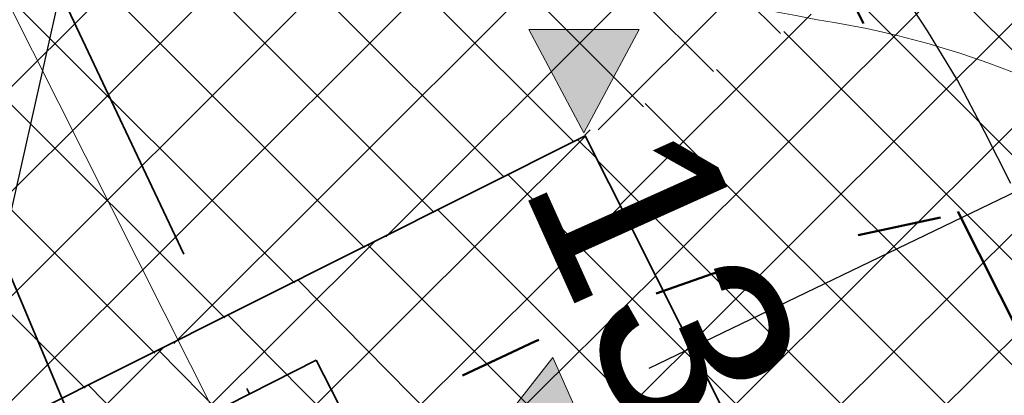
# Model space of a CAD drawing. Header units: metres. Extents: x 7472034 to 8439876, y 5890181 to 5961460.
# Tile 165 of 202: x 8439520.93 to 8439525.14, y 5890404.03 to 5890405.64. Entities that reach past the tile are written whole.
import ezdxf
from ezdxf import colors
from ezdxf.entities.mleader import LeaderData, LeaderLine
from ezdxf.math import Vec2, Vec3

# ---------------------------------------------------------------- set-up
doc = ezdxf.new("R2010")
doc.units = ezdxf.units.M
doc.header["$MEASUREMENT"] = 0
for name, pattern in [('$0$L218_500', [1, 0.5, -0.5]), ('ACAD_ISO03W100', [30, 12, -18]), ('CENTER', [2, 1.25, -0.25, 0.25, -0.25]), ('DASHDOTX2', [2, 1, -0.5, 0, -0.5]), ('DASHED', [19.049999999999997, 12.7, -6.349999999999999])]:
    doc.linetypes.add(name, pattern=pattern)
doc.layers.get('0').update_dxf_attribs({"linetype": 'CONTINUOUS', "lineweight": 5})
doc.layers.get('Defpoints').update_dxf_attribs({"linetype": 'CONTINUOUS'})
for name, color, linetype, lineweight in [('### rzędne', 172, 'CONTINUOUS', 35), ('_a_widok', 7, 'CONTINUOUS', 5), ('_IS.KD.B.rura', 124, 'ACAD_ISO03W100', 50), ('a_opisy', 7, 'CONTINUOUS', 18), ('E_Kable_ziemia2', 10, 'DASHED', 35), ('E_Kanal_sterownicze', 10, 'DASHDOTX2', 35), ('E_Kanal_zasilanie', 10, 'DASHDOTX2', 35), ('KOLOR-OBIEKT', 21, 'CONTINUOUS', 13), ('T_strefa-5', 200, 'ACAD_ISO03W100', 50), ('T_strefa-8', 20, 'ACAD_ISO03W100', 50), ('ZAG-obrys 018 wymiary', 7, 'CONTINUOUS', 18), ('ZAG-OPIS_020', 7, 'CONTINUOUS', 25)]:
    doc.layers.add(name, color=color, linetype=linetype, lineweight=lineweight)
for name, color, linetype in [('100_rzut_wym_wew', 7, 'CONTINUOUS'), ('2D - Ogólne', 7, 'CONTINUOUS'), ('_IS.BLOK.KD.doziemne', 7, 'CONTINUOUS'), ('malowanki', 252, 'CONTINUOUS')]:
    doc.layers.add(name, color=color, linetype=linetype)
doc.layers.add('_IS_NO', color=11, linetype='CONTINUOUS', lineweight=20, plot=False)
doc.styles.add('ARIAL', font='arial.ttf')
doc.styles.add('DIM', font='simplex.shx', dxfattribs={"width": 0.8})
doc.styles.add('RS', font='Romans.shx', dxfattribs={"width": 0.7})
doc.dimstyles.new('DIM-WEW_500', dxfattribs={"dimscale": 5, "dimtxt": 18, "dimasz": 10, "dimexe": 4, "dimexo": 8, "dimgap": 5, "dimtad": 1, "dimlfac": 0.01, "dimzin": 9, "dimdsep": 46, "dimtxsty": 'DIM', "dimblk": 'ARCHTICK', "dimcen": 5, "dimclrt": 112, "dimadec": 4, "dimazin": 2, "dimtfac": 4, "dimtmove": 0, "dimatfit": 3, "dimldrblk": 'ARCHTICK', "dimfxl": 0, "dimtolj": 1, "dimlwd": 13, "dimarcsym": 0})
pattern_1 = [(45, (967499.202946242, -71042.94610979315), (-0.2245064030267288, 0.2245064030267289), []), (135, (967499.202946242, -71042.94610979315), (-0.2245064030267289, -0.2245064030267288), [])]
pattern_2 = [(45, (967499.2092647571, -71042.97165620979), (-0.2245064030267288, 0.2245064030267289), []), (135, (967499.2092647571, -71042.97165620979), (-0.2245064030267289, -0.2245064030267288), [])]

# ---------------------------------------------------------------- blocks, each defined once
blk = doc.blocks.new('_Oblique')
at = {"color": 0, "linetype": 'ByBlock', "lineweight": -2}
blk.add_line((-0.5, -0.5), (0.5, 0.5), dxfattribs=at)
blk = doc.blocks.new('*D78')
at = {"layer": 'Defpoints', "color": 0, "linetype": 'Continuous'}
for p in [(8439519.37972904, 5890413.270941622), (8439517.548910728, 5890412.352019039), (8439521.080695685, 5890402.882681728, 2.534048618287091e-06)]:
    blk.add_point(p, dxfattribs=at)
at = {"layer": 'ZAG-obrys 018 wymiary', "color": 0, "linetype": 'Continuous', "lineweight": -2}
for p, q in [((8439518.66473697, 5890412.912073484), (8439517.191414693, 5890412.17258497)), ((8439521.795687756, 5890403.241549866), (8439522.413536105, 5890403.551659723))]:
    blk.add_line(p, q, dxfattribs=at)
at = {"layer": 'ZAG-obrys 018 wymiary', "color": 0, "linetype": 'Continuous', "lineweight": 13}
blk.add_line((8439522.056040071, 5890403.372225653), (8439517.548910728, 5890412.352019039), dxfattribs=at)
at = {"layer": 'ZAG-obrys 018 wymiary', "color": 0, "linetype": 'Continuous', "lineweight": 13, "xscale": 0.3, "yscale": 0.3, "zscale": 0.3}
for p, rotation in [((8439517.548910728, 5890412.352019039), 116.652946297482), ((8439522.056040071, 5890403.372225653), 296.6529462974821)]:
    blk.add_blockref('_Oblique', p, dxfattribs=dict(at, rotation=rotation))
at = {"layer": 'ZAG-obrys 018 wymiary', "color": 112, "linetype": 'Continuous', "lineweight": 25, "insert": (8439520.66951706, 5890407.472207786), "char_height": 0.8, "attachment_point": 5, "rotation": 296.652946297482, "style": 'RS'}
blk.add_mtext('\\A1;10.05', dxfattribs=at)
blk = doc.blocks.new('_ArchTick')
at = {"layer": '100_rzut_wym_wew', "color": 0, "linetype": 'Continuous', "const_width": 0.15}
blk.add_lwpolyline([(-0.5, -0.5), (0.5, 0.5)], dxfattribs=at)
blk = doc.blocks.new('Studnia SK1_v2')
at = {"color": 0, "linetype": 'Continuous', "ltscale": 2}
blk.add_lwpolyline([(0, 0.6399999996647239), (0.6400000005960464, 0.6399999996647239), (0.6400000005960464, 0), (0, 0), (0, 0.6399999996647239)], dxfattribs=at)
blk = doc.blocks.new('Elektryk_v3')
at = {"layer": 'E_Kable_ziemia2', "color": 1, "ltscale": 0.1}
blk.add_lwpolyline([(9.075363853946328, -43.35301621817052), (12.33264385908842, -50.2710995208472)], dxfattribs=at)
at = {"layer": 'E_Kanal_sterownicze', "color": 1}
blk.add_lwpolyline([(11.66507788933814, -50.60826222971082), (6.969798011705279, -39.42961844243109)], dxfattribs=at)
at = {"layer": 'E_Kanal_zasilanie', "color": 1, "rotation": 296.9879690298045}
blk.add_blockref('Studnia SK1_v2', (12.04749127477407, -50.41631660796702), dxfattribs=at)
blk = doc.blocks.new('*D104')
at = {"layer": 'Defpoints', "color": 0, "linetype": 'Continuous'}
for p in [(8439519.830998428, 5890420.199145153), (8439515.889692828, 5890418.293118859), (8439522.900502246, 5890403.79607729, 2.493151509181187e-06)]:
    blk.add_point(p, dxfattribs=at)
at = {"layer": 'ZAG-obrys 018 wymiary', "color": 0, "linetype": 'Continuous', "lineweight": -2}
for p, q in [((8439516.609895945, 5890418.641411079), (8439520.191099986, 5890420.373291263)), ((8439523.620705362, 5890404.14436951), (8439527.201909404, 5890405.876249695))]:
    blk.add_line(p, q, dxfattribs=at)
at = {"layer": 'ZAG-obrys 018 wymiary', "color": 0, "linetype": 'Continuous', "lineweight": 13}
blk.add_line((8439526.841807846, 5890405.702103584), (8439519.830998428, 5890420.199145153), dxfattribs=at)
at = {"layer": 'ZAG-obrys 018 wymiary', "color": 0, "linetype": 'Continuous', "lineweight": 13, "xscale": 0.3, "yscale": 0.3, "zscale": 0.3}
for p, rotation in [((8439519.830998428, 5890420.199145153), 115.8085391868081), ((8439526.841807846, 5890405.702103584), 295.8085391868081)]:
    blk.add_blockref('_Oblique', p, dxfattribs=dict(at, rotation=rotation))
at = {"layer": 'ZAG-obrys 018 wymiary', "color": 112, "linetype": 'Continuous', "lineweight": 25, "insert": (8439525.607224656, 5890409.633143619), "char_height": 0.8, "attachment_point": 5, "rotation": 295.8085391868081, "style": 'RS'}
blk.add_mtext('\\A1;16.1', dxfattribs=at)
blk = doc.blocks.new('A$C76AD686A')
at = {"layer": 'T_strefa-5', "color": 151, "lineweight": 30, "ltscale": 0.05, "elevation": 1.144901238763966e-06}
blk.add_lwpolyline([(1.951411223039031, -3.88790038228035, 0.2701111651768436), (2.265631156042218, 1.137163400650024), (2.153484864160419, 1.360598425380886, 0.4142135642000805), (-4.558141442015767, 3.586373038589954), (-4.826263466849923, 3.451797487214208, 0.4142135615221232), (-7.052038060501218, -3.259828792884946), (-6.939891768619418, -3.483263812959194)], format="xyb", dxfattribs=at)
blk = doc.blocks.new('23123')
at = {"layer": 'a_opisy', "linetype": '$0$L218_500'}
blk.add_hatch(color=250, dxfattribs=at).paths.add_polyline_path([(8443019.232991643, 5888878.045012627), (8443018.761079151, 5888878.045012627), (8443018.28916666, 5888878.045012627), (8443018.761079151, 5888877.16129482)])
at = {"layer": 'a_opisy', "color": 250, "linetype": 'CENTER'}
for points in [[(8443018.28916666, 5888878.045012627), (8443018.761079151, 5888878.045012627)], [(8443019.232991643, 5888878.045012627), (8443018.761079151, 5888877.16129482), (8443018.28916666, 5888878.045012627)], [(8443018.28916666, 5888878.045012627), (8443018.761079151, 5888877.16129482), (8443019.232991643, 5888878.045012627)], [(8443019.232991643, 5888878.045012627), (8443018.761079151, 5888878.045012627)]]:
    blk.add_lwpolyline(points, dxfattribs=at)
blk = doc.blocks.new('A$C2C426404')
at = {"layer": '_IS_NO'}
for points in [[(73.1020672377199, 41.22283793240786), (73.907699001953, 38.43275955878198), (81.6884794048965, 40.53698569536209), (85.60536634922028, 39.75269424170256)], [(85.60536634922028, 39.75269424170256), (87.1471614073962, 39.51826453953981), (87.85121032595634, 38.50585984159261), (89.29827766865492, 37.73282206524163)]]:
    blk.add_open_spline(points, degree=3, dxfattribs=at)
at = {"layer": '### rzędne', "color": 0, "linetype": '$0$L218_500', "lineweight": 25, "xscale": 0.5, "yscale": 0.5, "zscale": 0.5}
blk.add_blockref('23123', (-4221424.772974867, -2944399.312187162), dxfattribs=at)
at = {"layer": '### rzędne', "color": 0, "linetype": '$0$L218_500', "lineweight": 25, "xscale": 0.5, "yscale": 0.5, "zscale": 0.5, "rotation": 293.7967572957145}
blk.add_blockref('23123', (-4397377.272512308, 2674583.276847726, 2.493151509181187e-06), dxfattribs=at)
at = {"layer": '### rzędne', "color": 0, "linetype": 'CENTER', "lineweight": 25, "insert": (85.06413175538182, 39.38410161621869, 2.493151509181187e-06), "char_height": 0.7999999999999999, "attachment_point": 1, "rotation": 294.22866465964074, "style": 'ARIAL'}
blk.add_mtext('134,05', dxfattribs=at)
blk = doc.blocks.new('JPII.KD_aktualizacja rzędnych_20.12.2024')
at = {"layer": '_IS.KD.B.rura', "ltscale": 0.05}
blk.add_line((8438661.95360061, 5890707.326021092, 2.139065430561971e-06), (8438666.780438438, 5890697.712621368, 2.490291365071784e-06), dxfattribs=at)

msp = doc.modelspace()

# ---------------------------------------------------------------- hatches: boundary and pattern name
at = {"layer": 'KOLOR-OBIEKT', "lineweight": 9}
h = msp.add_hatch(dxfattribs=at)
h.set_pattern_fill('ANSI37', color=73, scale=0.1)
h.set_pattern_definition(pattern_2)
edge = h.paths.add_edge_path()
edge.add_arc((8439443.60123986, 5890379.17988472), 6.652831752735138, 296.7043321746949, 335.0331150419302)
edge.add_arc((8439476.194075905, 5890367.917634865), 27.87464989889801, 155.1393615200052, 162.3446315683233, ccw=False)
edge.add_arc((8439457.399943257, 5890376.211109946), 7.345078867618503, 127.98309878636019, 152.2023641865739, ccw=False)
edge.add_arc((8439457.741930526, 5890376.488713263), 7.349948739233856, 107.1989600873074, 131.4182254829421, ccw=False)
edge.add_line((8439455.568618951, 5890383.509999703), (8439473.898437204, 5890392.710084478))
edge.add_arc((8439481.742870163, 5890376.384611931), 18.11232128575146, 99.26977735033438, 115.6644084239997, ccw=False)
edge.add_line((8439478.825278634, 5890394.260401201), (8439481.377171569, 5890394.321440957))
edge.add_arc((8439482.909595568, 5890377.390082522), 17.00056533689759, 88.22393661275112, 95.17163768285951, ccw=False)
edge.add_arc((8439482.561499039, 5890405.235869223), 10.88860248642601, 274.6092070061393, 298.9976789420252)
edge.add_arc((8443006.923870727, 5883371.657126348), 7856.29059094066, 116.59181359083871, 116.61107962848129, ccw=False)
edge.add_arc((8439465.895823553, 5890431.340313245), 42.15757971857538, 305.2087751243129, 306.7865132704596)
edge.add_arc((8439488.80074795, 5890400.283338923), 3.577668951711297, 310.8590814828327, 340.7280968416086)
edge.add_line((8439492.177934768, 5890399.102523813), (8439493.275267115, 5890403.980640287))
edge.add_line((8439493.275267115, 5890403.980640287), (8439502.266345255, 5890408.28072203))
edge.add_line((8439502.266345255, 5890408.28072203), (8439504.844191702, 5890407.694009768))
edge.add_line((8439504.844191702, 5890407.694009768), (8439506.125281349, 5890405.329609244))
edge.add_arc((8439507.019670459, 5890405.776898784), 0.9999999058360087, 206.5699188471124, 283.6833393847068)
edge.add_line((8439507.256226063, 5890404.805280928), (8439511.624560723, 5890406.970734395))
edge.add_line((8439511.624560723, 5890406.970734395), (8439511.39896348, 5890407.420225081))
edge.add_line((8439511.39896348, 5890407.420225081), (8439510.561982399, 5890407.017405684))
edge.add_line((8439510.561982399, 5890407.017405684), (8439509.330427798, 5890409.481424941))
edge.add_line((8439509.330427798, 5890409.481424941), (8439512.635426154, 5890411.138401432))
edge.add_line((8439512.635426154, 5890411.138401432), (8439512.638568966, 5890411.136467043))
edge.add_line((8439512.638568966, 5890411.136467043), (8439515.998443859, 5890412.829496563))
edge.add_line((8439515.998443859, 5890412.829496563), (8439517.239018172, 5890410.325621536))
edge.add_line((8439517.239018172, 5890410.325621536), (8439513.919446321, 5890408.633274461))
edge.add_line((8439513.919446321, 5890408.633274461), (8439514.091312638, 5890408.235941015))
edge.add_line((8439514.091312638, 5890408.235941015), (8439518.839102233, 5890410.604261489))
edge.add_line((8439518.839102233, 5890410.604261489), (8439518.585943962, 5890412.843737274))
edge.add_line((8439518.585943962, 5890412.843737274), (8439518.274555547, 5890413.628049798))
edge.add_line((8439518.274555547, 5890413.628049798), (8439517.839658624, 5890414.494365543))
edge.add_line((8439517.839658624, 5890414.494365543), (8439524.310164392, 5890417.742607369))
edge.add_line((8439524.310164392, 5890417.742607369), (8439525.122207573, 5890416.124990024))
edge.add_line((8439525.122207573, 5890416.124990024), (8439526.840645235, 5890414.670893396))
edge.add_line((8439526.840645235, 5890414.670893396), (8439527.244697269, 5890414.489695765))
edge.add_arc((8439552.769967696, 5890317.570311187), 100.2242811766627, 102.79246926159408, 104.75471345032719, ccw=False)
edge.add_arc((8439529.321881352, 5890420.105147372), 4.960037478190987, 284.6730648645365, 320.3902958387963)
edge.add_arc((8435016.013859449, 5889290.11735932), 4655.555010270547, 14.00691021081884, 14.04831962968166)
edge.add_line((8439532.327549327, 5890420.207226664), (8439525.877549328, 5890423.127226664))
edge.add_line((8439525.877549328, 5890423.127226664), (8439431.028022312, 5890376.803268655))
edge.add_line((8439431.028022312, 5890376.803268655), (8439435.479127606, 5890375.417226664))
edge.add_line((8439435.479127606, 5890375.417226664), (8439446.590932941, 5890373.236661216))
edge = h.paths.add_edge_path()
edge.add_arc((8439530.228804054, 5890405.916425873), 3.001836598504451, 99.44813666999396, 208.2631515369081)
edge.add_line((8439527.5848402, 5890404.494990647), (8439533.209264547, 5890393.206690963))
edge.add_line((8439533.209264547, 5890393.206690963), (8439519.17443581, 5890386.185049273))
edge.add_line((8439519.17443581, 5890386.185049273), (8439523.57812012, 5890377.411604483))
edge.add_line((8439523.57812012, 5890377.411604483), (8439517.455507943, 5890374.324033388))
edge.add_line((8439517.455507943, 5890374.324033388), (8439517.445860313, 5890374.319191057))
edge.add_line((8439517.445860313, 5890374.319191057), (8439517.33905848, 5890374.265585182))
edge.add_line((8439517.33905848, 5890374.265585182), (8439516.815779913, 5890375.308140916))
edge.add_line((8439516.815779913, 5890375.308140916), (8439511.370501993, 5890372.574998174))
edge.add_line((8439511.370501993, 5890372.574998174), (8439511.888417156, 5890371.529804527))
edge.add_line((8439511.888417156, 5890371.529804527), (8439506.425671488, 5890368.787948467))
edge.add_line((8439506.425671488, 5890368.787948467), (8439505.890341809, 5890369.841556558))
edge.add_line((8439505.890341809, 5890369.841556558), (8439505.8884594, 5890369.869391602))
edge.add_line((8439505.8884594, 5890369.869391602), (8439500.283276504, 5890366.97762632))
edge.add_line((8439500.283276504, 5890366.97762632), (8439519.478066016, 5890366.160130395))
edge.add_line((8439519.478066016, 5890366.160130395), (8439542.767549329, 5890378.417226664))
edge.add_line((8439542.767549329, 5890378.417226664), (8439538.675788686, 5890394.802262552))
edge.add_line((8439538.675788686, 5890394.802262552), (8439537.066416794, 5890401.238139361))
edge.add_line((8439537.066416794, 5890401.238139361), (8439535.557306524, 5890407.69906358))
edge.add_arc((8439531.145391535, 5890400.872499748), 8.128158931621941, 57.12596579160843, 99.98506404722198)
edge = h.paths.add_edge_path()
edge.add_line((8439470.194509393, 5890384.137651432), (8439461.355169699, 5890379.697090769))
edge.add_line((8439461.355169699, 5890379.697090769), (8439460.080861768, 5890379.068371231))
edge.add_line((8439460.080861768, 5890379.068371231), (8439457.869254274, 5890377.642639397))
edge.add_arc((8439460.609507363, 5890373.444653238), 5.013190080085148, 123.1346622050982, 204.022759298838)
edge.add_line((8439456.030540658, 5890371.403786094), (8439459.447549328, 5890370.707226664))
edge.add_line((8439459.447549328, 5890370.707226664), (8439480.497107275, 5890367.736747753))
edge.add_line((8439480.497107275, 5890367.736747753), (8439497.963342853, 5890367.082590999))
edge.add_line((8439497.963342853, 5890367.082590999), (8439496.62020549, 5890369.722641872))
edge.add_line((8439496.62020549, 5890369.722641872), (8439494.91788047, 5890373.087302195))
edge.add_arc((8439489.468037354, 5890366.363615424), 8.654984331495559, 50.97371617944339, 58.22889977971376)
edge.add_line((8439494.025120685, 5890373.721722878), (8439490.036071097, 5890376.575637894))
edge.add_line((8439490.036071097, 5890376.575637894), (8439489.954459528, 5890375.592465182))
edge.add_line((8439489.954459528, 5890375.592465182), (8439490.917133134, 5890375.538648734))
edge.add_line((8439490.917133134, 5890375.538648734), (8439490.678913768, 5890371.956837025))
edge.add_line((8439490.678913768, 5890371.956837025), (8439482.55041443, 5890372.440399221))
edge.add_line((8439482.55041443, 5890372.440399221), (8439482.851718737, 5890376.020734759))
edge.add_line((8439482.851718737, 5890376.020734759), (8439487.354100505, 5890375.749064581))
edge.add_line((8439487.354100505, 5890375.749064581), (8439487.521080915, 5890378.34061919))
edge.add_line((8439487.521080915, 5890378.34061919), (8439481.803471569, 5890382.401025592))
edge.add_arc((8439487.942466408, 5890392.088814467), 11.46911116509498, 231.6002274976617, 237.6382272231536, ccw=False)
edge.add_line((8439480.818489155, 5890383.100518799), (8439480.351152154, 5890383.41057529))
edge.add_line((8439480.351152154, 5890383.41057529), (8439479.210044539, 5890382.939428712))
edge.add_line((8439479.210044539, 5890382.939428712), (8439480.412913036, 5890383.399613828))
edge.add_arc((8439474.682487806, 5890375.167564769), 10.03017472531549, 55.15777404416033, 116.5800473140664)
h.paths.add_polyline_path([(8439461.898919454, 5890370.792156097), (8439462.257176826, 5890373.552492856)], flags=16)
h = msp.add_hatch(dxfattribs=at)
h.set_pattern_fill('ANSI37', color=253, scale=0.1)
h.set_pattern_definition(pattern_2)
edge = h.paths.add_edge_path()
edge.add_arc((8439529.163071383, 5890420.279666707), 5.193757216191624, 276.50229096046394, 320.0240354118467, ccw=False)
edge.add_line((8439529.751227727, 5890415.119319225), (8439525.812744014, 5890414.153171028))
edge.add_line((8439525.812744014, 5890414.153171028), (8439519.208160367, 5890410.804184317))
edge.add_line((8439519.208160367, 5890410.804184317), (8439517.988028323, 5890410.126512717))
edge.add_line((8439517.988028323, 5890410.126512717), (8439514.091312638, 5890408.235941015))
edge.add_line((8439514.091312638, 5890408.235941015), (8439511.613697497, 5890406.992378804))
edge.add_line((8439511.613697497, 5890406.992378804), (8439509.258949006, 5890405.810485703))
edge.add_line((8439509.258949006, 5890405.810485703), (8439507.371756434, 5890404.83508177))
edge.add_arc((8439506.940777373, 5890405.737469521), 1.000023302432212, 206.5712342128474, 295.5290722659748, ccw=False)
edge.add_line((8439506.046377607, 5890405.290148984), (8439504.844186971, 5890407.693988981))
edge.add_line((8439504.844186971, 5890407.693988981), (8439502.261629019, 5890408.281795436))
edge.add_line((8439502.261629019, 5890408.281795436), (8439499.350132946, 5890407.011538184))
edge.add_line((8439499.350132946, 5890407.011538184), (8439493.30510976, 5890403.995621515))
edge.add_line((8439493.30510976, 5890403.995621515), (8439492.177918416, 5890399.102451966))
edge.add_arc((8439488.801253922, 5890400.282879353), 3.577047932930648, 293.05521913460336, 340.73119789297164, ccw=False)
edge.add_line((8439490.202090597, 5890396.991537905), (8439487.801423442, 5890395.78932472))
edge.add_arc((8439482.51122255, 5890404.317896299), 10.03607286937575, 278.1216072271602, 301.8109775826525, ccw=False)
edge.add_line((8439483.9290645, 5890394.382480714), (8439478.825278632, 5890394.260401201))
edge.add_arc((8439481.742870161, 5890376.384611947), 18.11232126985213, 99.26977735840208, 115.6644084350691)
edge.add_line((8439473.898437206, 5890392.710084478), (8439455.537130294, 5890383.494194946))
edge.add_arc((8439458.368862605, 5890375.380272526), 8.593860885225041, 109.2388197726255, 150.5606865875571)
edge.add_line((8439450.884668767, 5890379.604167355), (8439456.921008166, 5890377.849276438))
edge.add_line((8439456.921008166, 5890377.849276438), (8439458.055979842, 5890377.519316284))
edge.add_arc((8439462.056345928, 5890374.376166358), 5.087466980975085, 112.4172144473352, 141.842727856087, ccw=False)
edge.add_line((8439460.116249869, 5890379.079181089), (8439470.201913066, 5890384.141371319))
edge.add_arc((8439474.670732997, 5890375.058466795), 10.12272227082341, 52.60385305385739, 116.19734301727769, ccw=False)
edge.add_line((8439480.818489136, 5890383.100518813), (8439494.035062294, 5890373.735722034))
edge.add_arc((8439499.404929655, 5890380.165137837), 8.376924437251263, 230.1312663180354, 239.1071883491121)
edge.add_arc((8439492.046879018, 5890368.073539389), 5.778072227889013, 28.405105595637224, 58.05675779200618, ccw=False)
edge.add_line((8439497.129307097, 5890370.822183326), (8439498.920012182, 5890367.249241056))
edge.add_line((8439498.920012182, 5890367.249241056), (8439502.137476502, 5890368.864147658))
edge.add_line((8439502.137476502, 5890368.864147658), (8439500.881438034, 5890371.366619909))
edge.add_arc((8439501.41146424, 5890371.651481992), 0.6017260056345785, 32.69127385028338, 208.2557647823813, ccw=False)
edge.add_line((8439501.917872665, 5890371.97648152), (8439503.213570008, 5890369.395299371))
edge.add_line((8439503.213570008, 5890369.395299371), (8439521.788261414, 5890378.745992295))
edge.add_line((8439521.788261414, 5890378.745992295), (8439512.863585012, 5890396.520876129))
edge.add_arc((8439515.497668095, 5890397.863594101), 2.956566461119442, 115.92003145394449, 207.0101116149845, ccw=False)
edge.add_line((8439514.20530482, 5890400.522744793), (8439524.043376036, 5890405.489377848))
edge.add_line((8439524.043376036, 5890405.489377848), (8439526.586557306, 5890407.103247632))
edge.add_line((8439526.586557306, 5890407.103247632), (8439529.129738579, 5890408.717117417))
edge.add_arc((8439531.212438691, 5890401.016589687), 7.97720296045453, 58.08019787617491, 105.13424418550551, ccw=False)
edge.add_line((8439535.43023892, 5890407.787551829), (8439533.14312037, 5890416.942853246))
edge = h.paths.add_edge_path(flags=16)
edge.add_line((8439502.061371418, 5890393.458260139), (8439496.04637926, 5890390.43770596))
edge.add_arc((8439496.464019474, 5890389.751908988), 0.8029575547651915, 121.3407965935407, 301.694103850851)
edge.add_line((8439496.8858806, 5890389.068700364), (8439502.900872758, 5890392.089254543))
edge.add_arc((8439502.27990767, 5890392.650368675), 0.83692694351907, 317.898520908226, 465.1363795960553)
edge = h.paths.add_edge_path(flags=16)
edge.add_line((8439505.00109902, 5890384.089630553), (8439500.444638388, 5890381.798632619))
edge.add_arc((8439500.084983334, 5890382.51322949), 0.8000002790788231, 116.620304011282, 296.7160130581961, ccw=False)
edge.add_line((8439499.72652247, 5890383.228426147), (8439504.283989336, 5890385.517420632))
edge.add_arc((8439504.642916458, 5890384.80371257), 0.7988791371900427, -63.361719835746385, 116.69803695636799, ccw=False)
h = msp.add_hatch(dxfattribs=at)
h.set_pattern_fill('ANSI37', color=253, scale=0.1)
h.set_pattern_definition(pattern_1)
edge = h.paths.add_edge_path()
edge.add_line((8439529.129738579, 5890408.717117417), (8439524.043376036, 5890405.489377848))
edge.add_line((8439524.043376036, 5890405.489377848), (8439523.341366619, 5890405.152276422))
edge.add_line((8439523.341366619, 5890405.152276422), (8439530.095304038, 5890391.696047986))
edge.add_line((8439530.095304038, 5890391.696047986), (8439533.202946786, 5890393.232237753))
edge.add_line((8439533.202946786, 5890393.232237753), (8439527.402909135, 5890404.863425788))
edge.add_arc((8439530.258011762, 5890405.897801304), 3.036699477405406, 111.8109874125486, 199.9149521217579, ccw=False)
at = {"layer": 'KOLOR-OBIEKT', "lineweight": 9, "ltscale": 200}
h = msp.add_hatch(dxfattribs=at)
h.set_pattern_fill('ANSI37', color=231, scale=0.1)
h.set_pattern_definition(pattern_1)
edge = h.paths.add_edge_path()
edge.add_line((8439512.863585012, 5890396.520876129), (8439521.788261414, 5890378.745992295))
edge.add_line((8439521.788261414, 5890378.745992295), (8439503.213570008, 5890369.395299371))
edge.add_line((8439503.213570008, 5890369.395299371), (8439501.917872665, 5890371.97648152))
edge.add_arc((8439501.411425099, 5890371.65154851), 0.6017230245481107, 32.6839302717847, 208.2631083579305)
edge.add_line((8439500.881438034, 5890371.366619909), (8439502.137476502, 5890368.864147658))
edge.add_line((8439502.137476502, 5890368.864147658), (8439498.920012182, 5890367.249241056))
edge.add_line((8439498.920012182, 5890367.249241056), (8439497.129307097, 5890370.822183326))
edge.add_line((8439497.129307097, 5890370.822183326), (8439495.555644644, 5890372.655868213))
edge.add_line((8439495.555644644, 5890372.655868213), (8439494.901445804, 5890373.120452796))
edge.add_line((8439494.901445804, 5890373.120452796), (8439497.963342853, 5890367.082590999))
edge.add_line((8439497.963342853, 5890367.082590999), (8439500.283276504, 5890366.97762632))
edge.add_line((8439500.283276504, 5890366.97762632), (8439505.893878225, 5890369.872187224))
edge.add_line((8439505.893878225, 5890369.872187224), (8439506.425671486, 5890368.787948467))
edge.add_line((8439506.425671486, 5890368.787948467), (8439511.888417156, 5890371.529804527))
edge.add_line((8439511.888417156, 5890371.529804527), (8439511.370501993, 5890372.574998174))
edge.add_line((8439511.370501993, 5890372.574998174), (8439516.815852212, 5890375.308177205))
edge.add_line((8439516.815852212, 5890375.308177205), (8439517.338986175, 5890374.26554889))
edge.add_line((8439517.338986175, 5890374.26554889), (8439523.580028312, 5890377.407811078))
edge.add_line((8439523.580028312, 5890377.407811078), (8439519.172527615, 5890386.188842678))
edge.add_line((8439519.172527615, 5890386.188842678), (8439530.098737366, 5890391.695090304))
edge.add_line((8439530.098737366, 5890391.695090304), (8439523.347480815, 5890405.140094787))
edge.add_line((8439523.347480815, 5890405.140094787), (8439514.198986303, 5890400.548291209))
edge.add_arc((8439515.544616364, 5890397.867007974), 3.00000000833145, 116.6502652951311, 206.6609883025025)
h.paths.add_polyline_path([(8439514.64326723, 5890399.651613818), (8439522.901414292, 5890403.796535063), (8439528.750976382, 5890392.142141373), (8439520.49282829, 5890387.997219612)], flags=16)

# ---------------------------------------------------------------- linework, layer by layer
at = {"layer": '_a_widok', "lineweight": 35}
for p, q in [((8439514.198860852, 5890400.548228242), (8439523.347480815, 5890405.140094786)), ((8439523.347480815, 5890405.140094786), (8439530.095304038, 5890391.696047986))]:
    msp.add_line(p, q, dxfattribs=at)
at = {"layer": 'T_strefa-8', "color": 151, "ltscale": 0.03, "elevation": 4.986303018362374e-06, "flags": 128}
msp.add_lwpolyline([(8439530.156608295, 5890389.335577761), (8439530.156608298, 5890389.335577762, 0.4142135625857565), (8439533.721177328, 5890400.073075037), (8439533.497023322, 5890400.520014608, 0.4142135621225), (8439522.759526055, 5890404.084583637), (8439522.759526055, 5890404.084583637)], format="xyb", dxfattribs=at)

# ---------------------------------------------------------------- block references
at = {"layer": '_a_widok', "color": 0, "linetype": 'Continuous', "lineweight": 60, "ltscale": 0.2}
msp.add_blockref('A$C2C426404', (8439438.733810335, 5890365.88383195), dxfattribs=at)
msp.add_blockref('A$C2C426404', (8439438.733810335, 5890365.88383195), dxfattribs=at)
at = {"layer": '_IS.BLOK.KD.doziemne', "linetype": '$0$L218_500'}
msp.add_blockref('JPII.KD_aktualizacja rzędnych_20.12.2024', (859.6212462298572, -295.8072097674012), dxfattribs=at)
at = {"layer": 'malowanki', "color": 1, "linetype": 'Continuous', "ltscale": 0.2}
msp.add_blockref('A$C76AD686A', (8439522.900615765, 5890403.798126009, 2.493151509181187e-06), dxfattribs=at)
at = {"layer": 'ZAG-OPIS_020', "lineweight": 25}
msp.add_blockref('Elektryk_v3', (8439509.580092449, 5890454.305613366), dxfattribs=at)

# ---------------------------------------------------------------- dimensions: what is measured, and where the dimension line sits
at = {"layer": 'ZAG-obrys 018 wymiary', "linetype": 'Continuous', "lineweight": 25}
for base, p1, p2, angle, override, picture, middle, dimtype in [((8439519.830998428, 5890420.199145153), (8439522.900502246, 5890403.796077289, 2.493151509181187e-06), (8439515.889692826, 5890418.293118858), 115.80853918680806, {"dimscale": 0.1, "dimtxt": 8, "dimasz": 3, "dimgap": 2, "dimlfac": 1, "dimtxsty": 'RS', "dimblk1": 'Oblique', "dimblk2": 'Oblique', "dimsah": 1, "dimfxl": 50, "dimfxlon": 1}, '*D104', (8439525.067072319, 5890409.371924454), 161), ((8439517.548910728, 5890412.352019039, -4.089710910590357e-08), (8439521.080695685, 5890402.882681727, 2.493151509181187e-06), (8439519.379729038, 5890413.270941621, -4.089710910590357e-08), 116.652946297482, {"dimscale": 0.1, "dimtxt": 8, "dimasz": 3, "dimgap": 2, "dimlfac": 1, "dimtxsty": 'RS', "dimblk1": 'Oblique', "dimblk2": 'Oblique', "dimsah": 1, "dimfxl": 50, "dimfxlon": 1, "dimtfill": 0}, '*D78', (8439520.13327301, 5890407.203056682, -4.089710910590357e-08), 160)]:
    dim = msp.add_linear_dim(base=base, p1=p1, p2=p2, angle=angle, dimstyle='DIM-WEW_500', override=override, dxfattribs=at)
    dim.commit()
    dim.dimension.update_dxf_attribs({"geometry": picture, "text_midpoint": middle, "dimtype": dimtype})

# ---------------------------------------------------------------- leaders
at = {"layer": '2D - Ogólne', "color": 0, "ltscale": 0.1}
ml = msp.add_multileader_mtext('Standard', dxfattribs=at)
ml.set_content('\\A1;szafka gazowa \\Pz reduktorem II%%D', style='RS')
ml.set_leader_properties()
ml.build(insert=Vec2(0, 0))
ml.multileader.update_dxf_attribs({"text_left_attachment_type": 2, "text_right_attachment_type": 2, "dogleg_length": 0.2, "arrow_head_size": 0.25})
ctx = ml.context
ctx.base_point, ctx.char_height, ctx.arrow_head_size, ctx.landing_gap_size, ctx.plane_origin = Vec3(8439526.514991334, 5890428.947671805), 0.8, 0.25, 0.25, Vec3(8439471.845413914, 5890420.35060192)
ctx.left_attachment, ctx.right_attachment, ctx.text_align_type = 2, 2, 1
notes = []
notes.append((ctx, [(0, (1, 1, 0), (8439526.314991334, 5890428.947671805), (1, 0), 0.2, [(3, [(8439520.451485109, 5890402.848373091)], 0, [])])]))
ctx.mtext.insert, ctx.mtext.alignment, ctx.mtext.flow_direction = Vec3(8439530.164991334, 5890430.014338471), 2, 5
for ctx, leaders in notes:
    for number, flags, end, landing, length, lines in leaders:
        leader = LeaderData()
        leader.index, (leader.has_last_leader_line, leader.has_dogleg_vector, leader.attachment_direction) = number, flags
        leader.last_leader_point, leader.dogleg_vector, leader.dogleg_length = Vec3(end), Vec3(landing), length
        for number, points, colour, breaks in lines:
            line = LeaderLine()
            line.index, line.vertices, line.color, line.breaks = number, Vec3.list(points), colors.encode_raw_color(colour), breaks
            leader.lines.append(line)
        ctx.leaders.append(leader)

doc.saveas('drawing.dxf')
